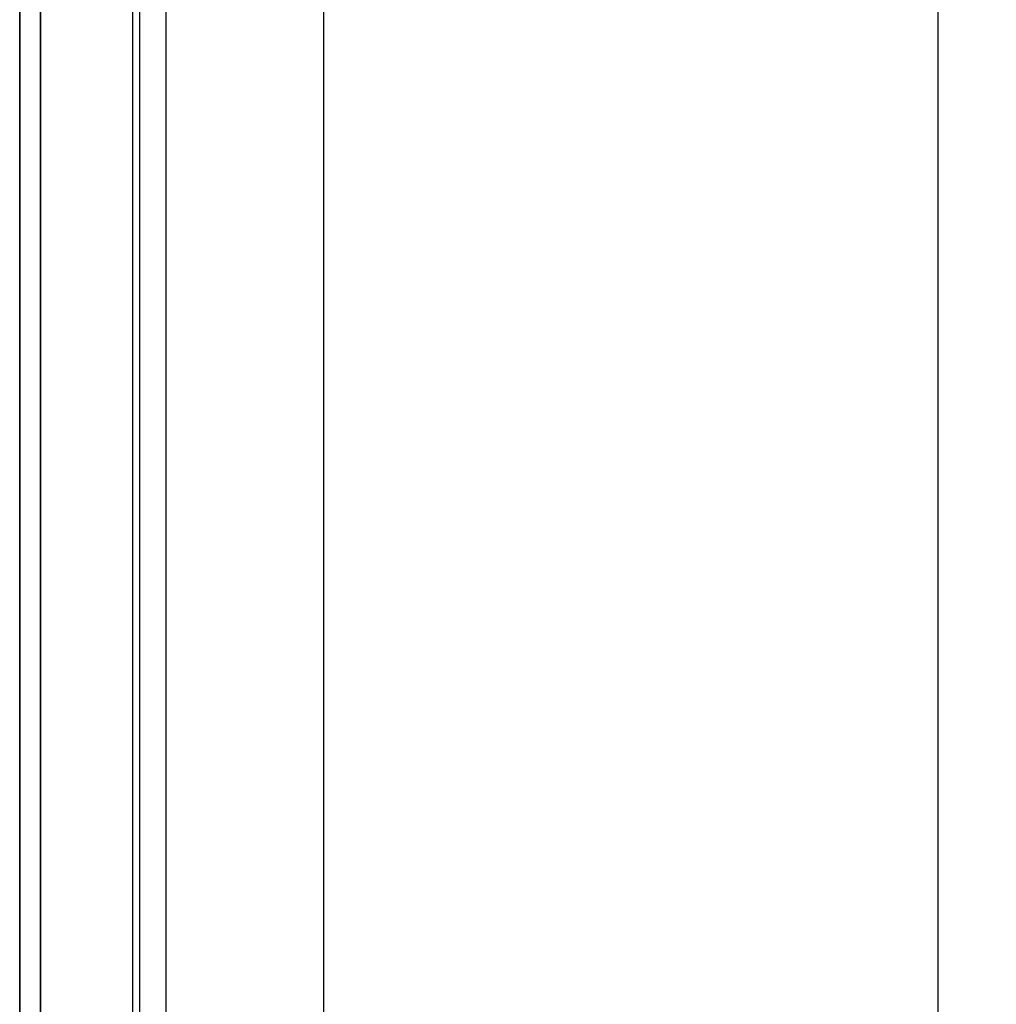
# Model space of a CAD drawing. Header units: millimetres. Extents: x 373037 to 682063, y 76092 to 274210.
# Tile 191 of 256: x 655037 to 655271, y 270081 to 270316. Entities that reach past the tile are written whole.
import ezdxf

# ---------------------------------------------------------------- set-up
doc = ezdxf.new("R2010")
doc.units = ezdxf.units.MM
doc.header["$LTSCALE"] = 100
doc.linetypes.add('ČÁRKOVANÁ', pattern=[19.05, 12.7, -6.35])
doc.layers.add('PUDORYS', color=253, linetype='CONTINUOUS')

msp = doc.modelspace()

# ---------------------------------------------------------------- linework, layer by layer
at = {"layer": 'PUDORYS', "color": 252, "ltscale": 15, "true_color": 0x939598}
for points in [[(655036.64, 249592.15), (681616.64, 249592.15), (681616.64, 273272.15), (655036.64, 273272.15)], [(681611.64, 273267.15), (655041.64, 273267.15), (655041.64, 249597.15), (681611.64, 249597.15)], [(655063.64, 249619.15), (681589.64, 249619.15), (681589.64, 273245.15), (655063.64, 273245.15)], [(681581.64, 273237.15), (655071.64, 273237.15), (655071.64, 249627.15), (681581.64, 249627.15)], [(655065.38, 269907.83), (655065.38, 270376.49), (655109.38, 270376.49), (655109.38, 269907.83)]]:
    msp.add_lwpolyline(points, close=True, dxfattribs=at)
at = {"layer": 'PUDORYS', "color": 252, "linetype": 'ČÁRKOVANÁ', "ltscale": 5, "true_color": 0x939598}
for points in [[(681606.64, 249602.15), (655036.64, 249602.15), (655036.64, 273272.15), (681606.64, 273272.15)], [(681611.64, 249597.15), (655041.64, 249597.15), (655041.64, 273267.15), (681611.64, 273267.15)], [(681396.64, 249812.15), (655256.64, 249812.15), (655256.64, 273052.15), (681396.64, 273052.15)]]:
    msp.add_lwpolyline(points, close=True, dxfattribs=at)
at = {"layer": 'PUDORYS', "color": 252, "true_color": 0x939598}
msp.add_lwpolyline([(655065.38, 269988.8), (655065.38, 270376.49), (655109.38, 270376.49), (655109.38, 269988.8), (655109.38, 269907.83), (655065.38, 269907.83)], close=True, dxfattribs=at)

doc.saveas('drawing.dxf')
